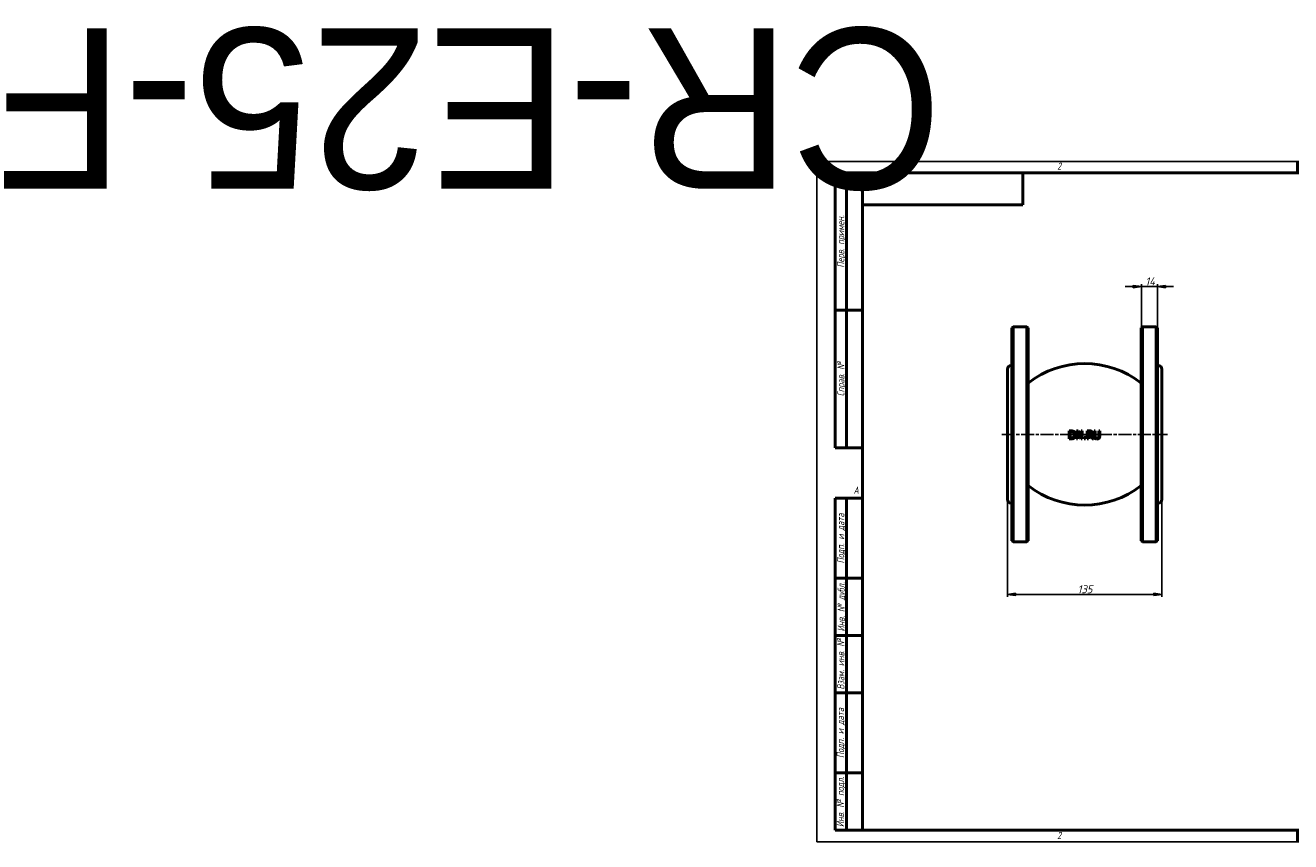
# Model space of a CAD drawing. Header units: millimetres. Extents: x -692 to 4500, y -139 to 713.
# Tile 1 of 3: x -692 to 414, y 0 to 713. Entities that reach past the tile are written whole.
import ezdxf
from ezdxf.enums import TextEntityAlignment as Align

# ---------------------------------------------------------------- set-up
doc = ezdxf.new("R2018")
doc.units = ezdxf.units.MM
doc.header["$LTSCALE"] = 2
doc.linetypes.add('CHAIN', pattern=[0.7087, 0.4724, -0.0591, 0.1181, -0.0591])
for name, color, linetype, lineweight in [('Видимый контур (ГОСТ)', 7, 'Continuous', 50), ('Кромка (ГОСТ)', 7, 'Continuous', 50), ('Обозначение (ГОСТ)', 7, 'Continuous', 25), ('Осевая линия (ГОСТ)', 7, 'Continuous', 25), ('Размер (ГОСТ)', 7, 'Continuous', 25), ('Эскизная геометрия (ГОСТ)', 7, 'Continuous', 50)]:
    doc.layers.add(name, color=color, linetype=linetype, lineweight=lineweight)
doc.styles.add('Альтернативный текст (ГОСТ)', font='arial.ttf', dxfattribs={"width": 0.8})
doc.styles.add('Обычный текст (ГОСТ)', font='GOST Common Italic.ttf')
doc.dimstyles.new('Обычный (ГОСТ)', dxfattribs={"dimscale": 2, "dimtxt": 3.5, "dimasz": 3.5, "dimexe": 1, "dimexo": 0, "dimgap": 0.5, "dimtad": 1, "dimtxsty": 'Обычный текст (ГОСТ)', "dimblk": 'Filled-1', "dimcen": 0.09, "dimdle": 15, "dimclrd": 256, "dimclre": 256, "dimclrt": 256, "dimazin": 2, "dimtfac": 0.714286, "dimtdec": 3, "dimtmove": 0, "dimatfit": 3, "dimfxl": 1, "dimtolj": 1, "dimlwd": 25, "dimlwe": 25, "dimarcsym": 0})

# ---------------------------------------------------------------- blocks, each defined once
blk = doc.blocks.new('Рамки ГОСТ - Рамка')
at = {"layer": 'Кромка (ГОСТ)', "lineweight": 25}
for p, q in [((0, 0), (0, 297)), ((0, 297), (420, 297)), ((420, 297), (420, 0)), ((420, 0), (0, 0))]:
    blk.add_line(p, q, dxfattribs=at)
at = {"layer": 'Кромка (ГОСТ)'}
for p, q in [((210, 292), (210, 297)), ((415, 292), (20, 292)), ((20, 292), (20, 5)), ((415, 5), (415, 292)), ((20, 5), (415, 5)), ((210, 5), (210, 0))]:
    blk.add_line(p, q, dxfattribs=at)
at = {"layer": 'Кромка (ГОСТ)', "char_height": 3.17, "attachment_point": 1, "style": 'Альтернативный текст (ГОСТ)'}
for s, insert, width in [('\\fGOST Common|b0|i1;{\\H3.1700;2}', (105, 296.5), 5.2328), ('\\fGOST Common|b0|i1;{\\H3.1700;1}', (315.02, 296.44), 5.2327), ('\\fGOST Common|b0|i1;{\\H3.1700;A}', (16, 155), 5.1335), ('\\fGOST Common|b0|i1;{\\H3.1700;A}', (416, 148.5), 5.0704), ('\\fGOST Common|b0|i1;{\\H3.1700;2}', (104.99, 4.3), 5.2328), ('\\fGOST Common|b0|i1;{\\H3.1700;1}', (315, 4.14), 6.6287), ('\\fGOST Common|b0|i1;{\\H3.1700;Формат А3}', (370, 4.39), 25.2103)]:
    blk.add_mtext(s, dxfattribs=dict(at, insert=insert, width=width))
blk = doc.blocks.new('ГОСТ - Доп. графы 1')
at = {"layer": 'Эскизная геометрия (ГОСТ)'}
for p, q in [((-12, 0), (-12, 145)), ((-12, 145), (0, 145)), ((-7, 145), (-7, 0)), ((-12, 110), (-7, 110)), ((-7, 110), (0, 110)), ((-12, 85), (-7, 85)), ((-7, 85), (0, 85)), ((-12, 60), (-7, 60)), ((-7, 60), (0, 60)), ((-12, 25), (-7, 25)), ((-7, 25), (0, 25)), ((0, 0), (-12, 0))]:
    blk.add_line(p, q, dxfattribs=at)
at = {"layer": 'Обозначение (ГОСТ)', "char_height": 3.17, "attachment_point": 5, "rotation": 90, "style": 'Альтернативный текст (ГОСТ)'}
for s, insert, width in [('\\fGOST Common|b0|i1;{\\H3.1700;Подп. и дата}', (-9.37, 127.41), 34.7679), ('\\fGOST Common|b0|i1;{\\H3.1700;Инв. № дубл.}', (-8.95, 97.55), 24.8438), ('\\fGOST Common|b0|i1;{\\H3.1700;Взам. инв. №}', (-9.58, 72.53), 24.8669), ('\\fGOST Common|b0|i1;{\\H3.1700;Подп. и дата}', (-9.5, 42.47), 35.1486), ('\\fGOST Common|b0|i1;{\\H3.1700;Инв. № подл.}', (-9.5, 12.41), 24.9618)]:
    blk.add_mtext(s, dxfattribs=dict(at, insert=insert, width=width))
at = {"layer": 'Обозначение (ГОСТ)', "lineweight": 30, "flags": 17}
for tag, p in [('Подп._и_дата_2', (-3.53, 127.51)), ('Инв._номер_дубликата', (-3.41, 97.47)), ('Взамен_инв._номера', (-3.46, 72.53)), ('Подп._и_дата_1', (-3.42, 42.35)), ('ИНВЕНТАРНЫЙ_НОМЕР', (-3.33, 12.68))]:
    blk.add_attdef(tag, text='', height=3.17, rotation=90, dxfattribs=at).set_placement(p, align=Align.MIDDLE_CENTER)
blk = doc.blocks.new('ГОСТ - Доп. графы 2')
at = {"layer": 'Эскизная геометрия (ГОСТ)'}
for p, q in [((-12, 0), (-12, 120)), ((-12, 120), (0, 120)), ((-7, 0), (-7, 120)), ((-12, 60), (0, 60)), ((0, 0), (-12, 0))]:
    blk.add_line(p, q, dxfattribs=at)
at = {"layer": 'Обозначение (ГОСТ)', "char_height": 3.17, "attachment_point": 5, "rotation": 90, "style": 'Альтернативный текст (ГОСТ)'}
for s, insert, width in [('\\fGOST Common|b0|i1;{\\H3.1700;Перв. примен.}', (-9.19, 90.05), 60.0143), ('\\fGOST Common|b0|i1;{\\H3.1700;Справ. №}', (-9.1, 30), 59.9357)]:
    blk.add_mtext(s, dxfattribs=dict(at, insert=insert, width=width))
at = {"layer": 'Обозначение (ГОСТ)', "lineweight": 30, "flags": 17}
for tag, p in [('Первичная_применяемость', (-3.65, 90.03)), ('Справочный_номер', (-3.55, 30.02))]:
    blk.add_attdef(tag, text='', height=3.17, rotation=90, dxfattribs=at).set_placement(p, align=Align.MIDDLE_CENTER)
blk = doc.blocks.new('ГОСТ - Доп. графы 3')
at = {"layer": 'Эскизная геометрия (ГОСТ)'}
for p, q in [((0, 0), (70, 0)), ((70, 0), (70, -14)), ((70, -14), (0, -14))]:
    blk.add_line(p, q, dxfattribs=at)
at = {"layer": 'Обозначение (ГОСТ)', "lineweight": 30}
blk.add_attdef('ОБОЗНАЧЕНИЕ', text='', height=5, rotation=180, dxfattribs=at).set_placement((34.94, -6.97), align=Align.MIDDLE_CENTER)
blk = doc.blocks.new('Filled-1')
at = {"color": 0}
for p, q in [((0, 0), (-1, 0.14)), ((-1, 0.14), (-1, -0.14)), ((-1, 0), (0, 0)), ((-1, -0.14), (0, 0))]:
    blk.add_line(p, q, dxfattribs=at)
at = {"color": 0, "flags": 128}
blk.add_lwpolyline([(-1, -0.14), (0, 0), (-1, 0.14), (-1, -0.14)], dxfattribs=at)
at = {"color": 0}
blk.add_solid([(-1, -0.14), (0, 0), (-1, 0.14), (-1, -0.14)], dxfattribs=at)
blk = doc.blocks.new('*D9')
at = {"layer": 'Defpoints', "color": 0, "linetype": 'Continuous', "transparency": 16777216}
for p in [(166.5, 298.7), (301.5, 298.7), (301.5, 215.9)]:
    blk.add_point(p, dxfattribs=at)
at = {"layer": 'Размер (ГОСТ)', "linetype": 'Continuous', "lineweight": 25, "transparency": 16777216}
for p, q in [((166.5, 298.7), (166.5, 213.9)), ((301.5, 298.7), (301.5, 213.9)), ((173.5, 215.9), (294.5, 215.9))]:
    blk.add_line(p, q, dxfattribs=at)
at = {"layer": 'Размер (ГОСТ)', "linetype": 'Continuous', "lineweight": 25, "transparency": 16777216, "xscale": 7, "yscale": 7, "zscale": 7, "rotation": 180}
blk.add_blockref('Filled-1', (166.5, 215.9), dxfattribs=at)
at = {"layer": 'Размер (ГОСТ)', "linetype": 'Continuous', "lineweight": 25, "transparency": 16777216, "xscale": 7, "yscale": 7, "zscale": 7}
blk.add_blockref('Filled-1', (301.5, 215.9), dxfattribs=at)
at = {"layer": 'Размер (ГОСТ)', "linetype": 'Continuous', "lineweight": 25, "transparency": 16777216, "insert": (227.8, 223.9), "char_height": 7, "attachment_point": 1, "style": 'Обычный текст (ГОСТ)'}
blk.add_mtext('\\A1;135', dxfattribs=at)
blk = doc.blocks.new('*D10')
at = {"layer": 'Defpoints', "color": 0, "linetype": 'Continuous', "transparency": 16777216}
for p in [(297.5, 484.7), (283.5, 448.7), (297.5, 448.7)]:
    blk.add_point(p, dxfattribs=at)
at = {"layer": 'Размер (ГОСТ)', "linetype": 'Continuous', "lineweight": 25, "transparency": 16777216}
for p, q in [((283.5, 448.7), (283.5, 486.7)), ((297.5, 448.7), (297.5, 486.7)), ((276.5, 484.7), (269.5, 484.7)), ((283.5, 484.7), (297.5, 484.7)), ((304.5, 484.7), (311.5, 484.7))]:
    blk.add_line(p, q, dxfattribs=at)
at = {"layer": 'Размер (ГОСТ)', "linetype": 'Continuous', "lineweight": 25, "transparency": 16777216, "xscale": 7, "yscale": 7, "zscale": 7}
blk.add_blockref('Filled-1', (283.5, 484.7), dxfattribs=at)
at = {"layer": 'Размер (ГОСТ)', "linetype": 'Continuous', "lineweight": 25, "transparency": 16777216, "xscale": 7, "yscale": 7, "zscale": 7, "rotation": 180}
blk.add_blockref('Filled-1', (297.5, 484.7), dxfattribs=at)
at = {"layer": 'Размер (ГОСТ)', "linetype": 'Continuous', "lineweight": 25, "transparency": 16777216, "insert": (287, 492.7), "char_height": 7, "attachment_point": 1, "style": 'Обычный текст (ГОСТ)'}
blk.add_mtext('\\A1;14', dxfattribs=at)

msp = doc.modelspace()

# ---------------------------------------------------------------- linework, layer by layer
at = {"layer": 'Видимый контур (ГОСТ)'}
for p, q in [((170.483, 448.667), (171.483, 449.667)), ((170.483, 262.667), (170.483, 448.667)), ((171.483, 449.667), (171.483, 261.667)), ((171.483, 449.667), (183.483, 449.667)), ((183.483, 261.667), (183.483, 449.667)), ((184.483, 448.667), (183.483, 449.667)), ((184.483, 448.667), (184.483, 262.667)), ((283.483, 448.667), (284.483, 449.667)), ((283.483, 262.667), (283.483, 448.667)), ((284.483, 449.667), (284.483, 261.667)), ((284.483, 449.667), (296.483, 449.667)), ((296.483, 261.667), (296.483, 449.667)), ((297.483, 448.667), (296.483, 449.667)), ((297.483, 448.667), (297.483, 262.667)), ((166.483, 298.667), (166.483, 412.667)), ((169.483, 415.667), (170.483, 415.667)), ((297.483, 415.667), (298.483, 415.667)), ((301.483, 412.667), (301.483, 298.667)), ((221.983, 358.746), (220.389, 358.746)), ((220.389, 351.746), (220.389, 358.746)), ((221.32, 357.94), (222.029, 357.94)), ((221.32, 357.94), (221.32, 352.551)), ((228.24, 358.746), (226.918, 358.746)), ((226.918, 351.746), (226.918, 358.746)), ((227.786, 357.781), (227.786, 351.746)), ((227.786, 357.781), (230.884, 351.746)), ((231.059, 353.203), (228.24, 358.746)), ((231.927, 358.746), (231.059, 358.746)), ((231.059, 353.203), (231.059, 358.746)), ((231.927, 358.746), (231.927, 351.746)), ((238.065, 358.746), (236.261, 358.746)), ((236.261, 351.746), (236.261, 358.746)), ((237.191, 357.94), (237.191, 355.308)), ((237.191, 357.94), (238.116, 357.94)), ((238.008, 355.308), (237.191, 355.308)), ((237.191, 354.531), (237.191, 351.746)), ((237.191, 354.531), (238.258, 354.531)), ((238.258, 354.531), (240.47, 351.746)), ((241.679, 351.746), (239.188, 354.792)), ((243.08, 358.746), (242.149, 358.746)), ((242.149, 354.378), (242.149, 358.746)), ((243.08, 358.746), (243.08, 354.378)), ((247.215, 358.746), (246.285, 358.746)), ((246.285, 354.355), (246.285, 358.746)), ((247.215, 358.746), (247.215, 354.378)), ((220.389, 351.746), (222, 351.746)), ((222.029, 352.551), (221.32, 352.551)), ((226.918, 351.746), (227.786, 351.746)), ((230.884, 351.746), (231.927, 351.746)), ((234.65, 353.084), (233.527, 353.084)), ((233.527, 351.746), (233.527, 353.084)), ((233.527, 351.746), (234.65, 351.746)), ((234.65, 353.084), (234.65, 351.746)), ((236.261, 351.746), (237.191, 351.746)), ((240.47, 351.746), (241.679, 351.746)), ((169.483, 295.667), (170.483, 295.667)), ((297.483, 295.667), (298.483, 295.667)), ((170.483, 262.667), (171.483, 261.667)), ((171.483, 261.667), (183.483, 261.667)), ((184.483, 262.667), (183.483, 261.667)), ((283.483, 262.667), (284.483, 261.667)), ((284.483, 261.667), (296.483, 261.667)), ((297.483, 262.667), (296.483, 261.667))]:
    msp.add_line(p, q, dxfattribs=at)
for centre, radius, start, end in [((169.483, 412.667), 3, 90, 180), ((233.983, 337.429), 80, 51.77509, 128.22491), ((298.483, 412.667), 3, 0, 90), ((233.983, 373.904), 80, 231.77509, 308.22491), ((169.483, 298.667), 3, 180, 270), ((298.483, 298.667), 3, 270, 0)]:
    msp.add_arc(centre, radius, start, end, dxfattribs=at)
for points, knots in [([(224.491, 358.19), (224.233, 358.359), (223.943, 358.48), (223.394, 358.64), (222.944, 358.746), (221.983, 358.746)], [0, 0, 0, 0, 0.093240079, 0.093240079, 0.173215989, 0.173215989, 0.173215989, 0.173215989]), ([(222.029, 357.94), (222.664, 357.94), (223.02, 357.864), (223.466, 357.731), (223.678, 357.639), (223.878, 357.52)], [-0.14098482, -0.14098482, -0.14098482, -0.14098482, -0.070322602, -0.070322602, 0, 0, 0, 0]), ([(223.878, 357.52), (224.063, 357.407), (224.227, 357.269), (224.511, 356.935), (224.623, 356.747), (224.789, 356.353), (224.845, 356.152), (224.922, 355.719), (224.939, 355.484), (224.939, 355.251)], [-0.263721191, -0.263721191, -0.263721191, -0.263721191, -0.198276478, -0.198276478, -0.132046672, -0.132046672, -0.069830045, -0.069830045, 0, 0, 0, 0]), ([(224.939, 355.251), (224.939, 354.902), (224.905, 354.538), (224.758, 354.03), (224.666, 353.776), (224.341, 353.32), (224.166, 353.153), (223.963, 353.016)], [-0.352374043, -0.352374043, -0.352374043, -0.352374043, -0.168640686, -0.168640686, -0.074110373, -0.074110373, 0, 0, 0, 0]), ([(224.479, 352.307), (224.71, 352.46), (224.915, 352.644), (225.295, 353.095), (225.448, 353.352), (225.679, 353.844), (225.765, 354.105), (225.882, 354.66), (225.909, 354.949), (225.909, 355.24)], [0, 0, 0, 0, 0.083857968, 0.083857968, 0.178028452, 0.178028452, 0.275195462, 0.275195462, 0.377333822, 0.377333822, 0.377333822, 0.377333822]), ([(225.909, 355.24), (225.909, 355.721), (225.847, 356.206), (225.548, 357.037), (225.366, 357.323), (225.001, 357.791), (224.763, 358.009), (224.491, 358.19)], [0, 0, 0, 0, 0.14438065, 0.14438065, 0.265296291, 0.265296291, 0.414231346, 0.414231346, 0.414231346, 0.414231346]), ([(239.273, 355.671), (239.2, 355.598), (239.118, 355.536), (239.027, 355.487), (238.999, 355.472), (238.97, 355.458), (238.944, 355.447), (238.896, 355.426), (238.852, 355.411), (238.816, 355.401), (238.798, 355.395), (238.781, 355.391), (238.767, 355.387), (238.754, 355.384), (238.743, 355.381), (238.734, 355.379), (238.671, 355.365), (238.613, 355.355), (238.552, 355.346), (238.487, 355.336), (238.422, 355.328), (238.356, 355.323), (238.24, 355.312), (238.123, 355.308), (238.008, 355.308)], [-0.0972549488, -0.0972549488, -0.0972549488, -0.0972549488, -0.086987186, -0.086987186, -0.086987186, -0.0837433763, -0.0837433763, -0.0837433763, -0.0779828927, -0.0779828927, -0.0779828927, -0.0751026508, -0.0751026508, -0.0751026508, -0.0724345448, -0.0724345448, -0.0724345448, -0.0540258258, -0.0540258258, -0.0540258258, -0.0345509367, -0.0345509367, -0.0345509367, 0, 0, 0, 0]), ([(239.846, 358.377), (239.727, 358.454), (239.602, 358.519), (239.342, 358.622), (239.21, 358.658), (238.742, 358.734), (238.402, 358.746), (238.065, 358.746)], [0, 0, 0, 0, 0.042588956, 0.042588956, 0.083823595, 0.083823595, 0.185163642, 0.185163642, 0.185163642, 0.185163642]), ([(238.116, 357.94), (238.295, 357.94), (238.488, 357.931), (238.769, 357.888), (238.87, 357.865), (239.061, 357.797), (239.147, 357.755), (239.228, 357.702)], [-0.115379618, -0.115379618, -0.115379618, -0.115379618, -0.060894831, -0.060894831, -0.028945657, -0.028945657, 0, 0, 0, 0]), ([(239.188, 354.792), (239.405, 354.873), (239.61, 354.978), (240.033, 355.288), (240.178, 355.464), (240.39, 355.751), (240.483, 355.943), (240.613, 356.376), (240.64, 356.61), (240.64, 356.845)], [0, 0, 0, 0, 0.069428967, 0.069428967, 0.15765599, 0.15765599, 0.295074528, 0.295074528, 0.443795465, 0.443795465, 0.443795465, 0.443795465]), ([(239.228, 357.702), (239.307, 357.649), (239.378, 357.586), (239.438, 357.513), (239.462, 357.484), (239.483, 357.455), (239.501, 357.427), (239.518, 357.4), (239.533, 357.374), (239.545, 357.349), (239.552, 357.337), (239.557, 357.325), (239.563, 357.313), (239.569, 357.3), (239.574, 357.288), (239.579, 357.276), (239.621, 357.174), (239.647, 357.067), (239.66, 356.959), (239.667, 356.897), (239.67, 356.834), (239.67, 356.772)], [-0.0938369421, -0.0938369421, -0.0938369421, -0.0938369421, -0.0743149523, -0.0743149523, -0.0743149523, -0.0666320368, -0.0666320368, -0.0666320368, -0.0592795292, -0.0592795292, -0.0592795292, -0.0557269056, -0.0557269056, -0.0557269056, -0.0517899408, -0.0517899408, -0.0517899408, -0.018794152, -0.018794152, -0.018794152, 0, 0, 0, 0]), ([(239.67, 356.772), (239.67, 356.64), (239.661, 356.507), (239.637, 356.378), (239.623, 356.298), (239.604, 356.227), (239.583, 356.162), (239.58, 356.153), (239.577, 356.145), (239.574, 356.136), (239.563, 356.105), (239.551, 356.075), (239.538, 356.046), (239.475, 355.904), (239.387, 355.778), (239.273, 355.671)], [-0.107654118, -0.107654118, -0.107654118, -0.107654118, -0.077374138, -0.077374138, -0.077374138, -0.058697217, -0.058697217, -0.058697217, -0.056227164, -0.056227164, -0.056227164, -0.046904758, -0.046904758, -0.046904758, 0, 0, 0, 0]), ([(240.64, 356.845), (240.64, 357.077), (240.612, 357.313), (240.51, 357.602), (240.432, 357.807), (240.13, 358.165), (239.996, 358.28), (239.846, 358.377)], [0, 0, 0, 0, 0.069569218, 0.069569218, 0.091713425, 0.091713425, 0.105354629, 0.105354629, 0.105354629, 0.105354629]), ([(242.149, 354.378), (242.149, 354.066), (242.169, 353.739), (242.284, 353.116), (242.365, 352.913), (242.533, 352.576), (242.661, 352.4), (242.819, 352.245)], [0, 0, 0, 0, 0.093548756, 0.093548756, 0.190185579, 0.190185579, 0.327405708, 0.327405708, 0.327405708, 0.327405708]), ([(243.38, 352.965), (243.31, 353.071), (243.254, 353.185), (243.17, 353.42), (243.142, 353.539), (243.089, 353.913), (243.08, 354.154), (243.08, 354.378)], [0, 0, 0, 0, 0.038362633, 0.038362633, 0.075238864, 0.075238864, 0.128675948, 0.128675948, 0.128675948, 0.128675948]), ([(246.285, 354.355), (246.285, 354.145), (246.275, 353.921), (246.224, 353.54), (246.194, 353.419), (246.114, 353.191), (246.056, 353.074), (245.984, 352.965)], [0, 0, 0, 0, 0.063031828, 0.063031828, 0.115418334, 0.115418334, 0.177155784, 0.177155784, 0.177155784, 0.177155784]), ([(246.546, 352.245), (246.672, 352.366), (246.781, 352.502), (246.988, 352.857), (247.045, 353.042), (247.181, 353.539), (247.215, 353.973), (247.215, 354.378)], [0, 0, 0, 0, 0.052717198, 0.052717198, 0.123511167, 0.123511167, 0.385147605, 0.385147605, 0.385147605, 0.385147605]), ([(222, 351.746), (222.355, 351.746), (222.739, 351.76), (223.389, 351.847), (223.603, 351.902), (224.038, 352.058), (224.265, 352.173), (224.479, 352.307)], [0, 0, 0, 0, 0.107547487, 0.107547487, 0.198629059, 0.198629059, 0.308273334, 0.308273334, 0.308273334, 0.308273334]), ([(223.963, 353.016), (223.798, 352.9), (223.621, 352.809), (223.328, 352.703), (223.139, 352.643), (222.56, 352.564), (222.291, 352.551), (222.029, 352.551)], [-0.355968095, -0.355968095, -0.355968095, -0.355968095, -0.177042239, -0.177042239, -0.079473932, -0.079473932, 0, 0, 0, 0]), ([(242.819, 352.245), (243.014, 352.049), (243.242, 351.903), (243.734, 351.703), (244.1, 351.598), (244.679, 351.598)], [0, 0, 0, 0, 0.083479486, 0.083479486, 0.160500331, 0.160500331, 0.160500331, 0.160500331]), ([(244.679, 352.392), (244.544, 352.392), (244.407, 352.401), (244.273, 352.424), (244.258, 352.427), (244.243, 352.43), (244.228, 352.432), (244.156, 352.447), (244.092, 352.464), (244.036, 352.481), (243.994, 352.495), (243.956, 352.509), (243.922, 352.523), (243.911, 352.528), (243.901, 352.532), (243.891, 352.537), (243.879, 352.542), (243.867, 352.548), (243.856, 352.553), (243.719, 352.619), (243.597, 352.707), (243.494, 352.819), (243.452, 352.865), (243.414, 352.914), (243.38, 352.965)], [-0.119074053, -0.119074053, -0.119074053, -0.119074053, -0.096076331, -0.096076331, -0.096076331, -0.093498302, -0.093498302, -0.093498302, -0.080965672, -0.080965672, -0.080965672, -0.071487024, -0.071487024, -0.071487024, -0.068433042, -0.068433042, -0.068433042, -0.064717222, -0.064717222, -0.064717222, -0.018658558, -0.018658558, -0.018658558, 0, 0, 0, 0]), ([(245.984, 352.965), (245.926, 352.877), (245.857, 352.799), (245.693, 352.66), (245.6, 352.603), (245.415, 352.517), (245.288, 352.468), (244.974, 352.405), (244.826, 352.392), (244.679, 352.392)], [0, 0, 0, 0, 0.031717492, 0.031717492, 0.064599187, 0.064599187, 0.093481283, 0.093481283, 0.117951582, 0.117951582, 0.117951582, 0.117951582]), ([(244.679, 351.598), (245.269, 351.598), (245.612, 351.697), (245.945, 351.823), (246.076, 351.889), (246.325, 352.049), (246.44, 352.141), (246.546, 352.245)], [0, 0, 0, 0, 0.178493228, 0.178493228, 0.305158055, 0.305158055, 0.431708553, 0.431708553, 0.431708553, 0.431708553])]:
    msp.add_open_spline(points, degree=3, knots=knots, dxfattribs=at)
at = {"layer": 'Осевая линия (ГОСТ)', "linetype": 'CHAIN', "ltscale": 11.993792}
msp.add_line((161.483, 355.667), (306.483, 355.667), dxfattribs=at)

# ---------------------------------------------------------------- block references
ref = msp.add_blockref('ГОСТ - Доп. графы 3', (40, 584), dxfattribs=dict(xscale=2, yscale=2, zscale=2))
lines = msp.add_mtext('CR-E25-F', dxfattribs={"layer": 'Обозначение (ГОСТ)', "insert": (109.884, 570.065), "char_height": 140.2497, "attachment_point": 1, "rotation": 180})
ref.add_attrib('ОБОЗНАЧЕНИЕ', '', (109.884, 570.065)).embed_mtext(lines)
at = {"xscale": 2, "yscale": 2, "zscale": 2}
for name, p in [('Рамки ГОСТ - Рамка', (0, 0)), ('ГОСТ - Доп. графы 2', (40, 344)), ('ГОСТ - Доп. графы 1', (40, 10))]:
    msp.add_blockref(name, p, dxfattribs=at)

# ---------------------------------------------------------------- dimensions: what is measured, and where the dimension line sits
at = {"layer": 'Размер (ГОСТ)', "linetype": 'Continuous', "lineweight": 25}
for base, p1, p2, override, picture, middle in [((297.483, 484.667), (283.483, 448.667), (297.483, 448.667), {"dimgap": 0.5, "dimdec": 2, "dimtol": 0, "dimlim": 0, "dimtp": 0, "dimtm": 0, "dimtdec": 3, "dimtofl": 1, "dimatfit": 1}, '*D10', (290.483, 484.667)), ((301.483, 215.944), (166.483, 298.667), (301.483, 298.667), {"dimgap": 0.5, "dimdec": 2, "dimtol": 0, "dimlim": 0, "dimtp": 0, "dimtm": 0, "dimtdec": 3, "dimtofl": 0, "dimatfit": 1}, '*D9', (233.983, 215.944))]:
    dim = msp.add_linear_dim(base=base, p1=p1, p2=p2, angle=180, dimstyle='Обычный (ГОСТ)', override=override, dxfattribs=at)
    dim.commit()
    dim.dimension.update_dxf_attribs({"geometry": picture, "text_midpoint": middle, "dimtype": 160})

doc.saveas('drawing.dxf')
